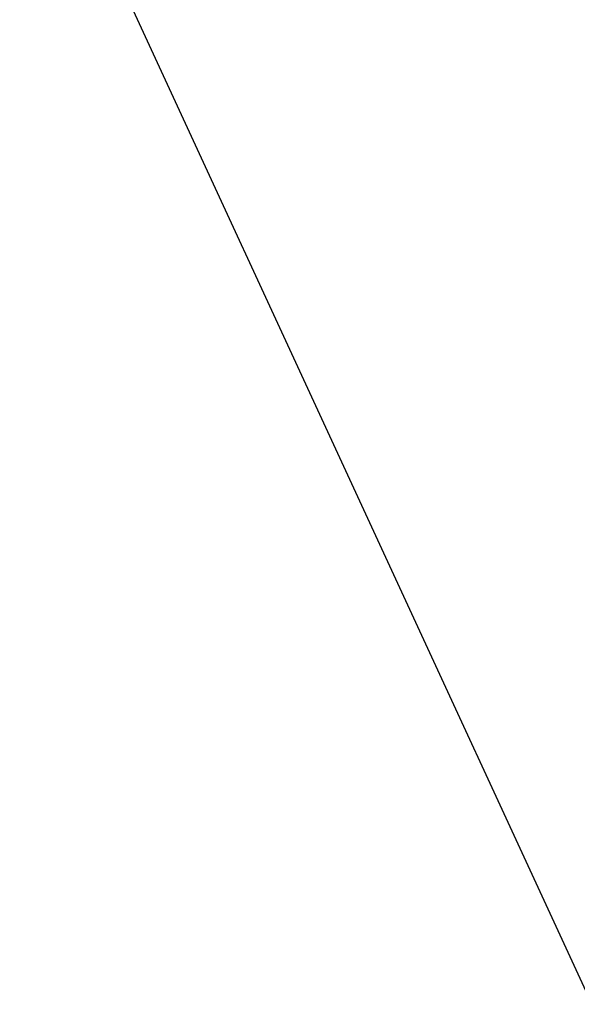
# Model space of a CAD drawing. Extents: x 0 to 370488, y 0 to 4202825.
# Tile 17 of 256: x 360198.395 to 360198.517, y 4200473.88 to 4200474.095. Entities that reach past the tile are written whole.
import ezdxf

# ---------------------------------------------------------------- set-up
doc = ezdxf.new("R2010")
doc.units = 0
doc.header["$LTSCALE"] = 0.5
doc.header["$MEASUREMENT"] = 0
doc.layers.add('(032) Горизонтали утолщенные', color=32, linetype='Continuous', lineweight=30)

msp = doc.modelspace()

# ---------------------------------------------------------------- linework, layer by layer
at = {"layer": '(032) Горизонтали утолщенные', "color": 32}
msp.add_polyline3d([(360205.37, 4200491.68, 546), (360204.44, 4200490.86, 546), (360203.56, 4200489.96, 546), (360202.71, 4200488.95, 546), (360201.9, 4200487.84, 546), (360201.14, 4200486.63, 546), (360200.44, 4200485.35, 546), (360199.79, 4200484.05, 546), (360199.21, 4200482.75, 546), (360198.7, 4200481.51, 546), (360198.27, 4200480.37, 546), (360197.92, 4200479.37, 546), (360197.66, 4200478.53, 546), (360197.5, 4200477.81, 546), (360197.44, 4200477.15, 546), (360197.51, 4200476.49, 546), (360197.7, 4200475.76, 546), (360198.04, 4200474.92, 546), (360198.52, 4200473.88, 546)], dxfattribs=at)
msp.add_polyline3d([(360205.37, 4200491.68, 546), (360204.44, 4200490.86, 546), (360203.56, 4200489.96, 546), (360202.71, 4200488.95, 546), (360201.9, 4200487.84, 546), (360201.14, 4200486.63, 546), (360200.44, 4200485.35, 546), (360199.79, 4200484.05, 546), (360199.21, 4200482.75, 546), (360198.7, 4200481.51, 546), (360198.27, 4200480.37, 546), (360197.92, 4200479.37, 546), (360197.66, 4200478.53, 546), (360197.5, 4200477.81, 546), (360197.44, 4200477.15, 546), (360197.51, 4200476.49, 546), (360197.7, 4200475.76, 546), (360198.04, 4200474.92, 546), (360198.52, 4200473.88, 546)], dxfattribs=at)
msp.add_polyline3d([(360205.37, 4200491.68, 546), (360204.44, 4200490.86, 546), (360203.56, 4200489.96, 546), (360202.71, 4200488.95, 546), (360201.9, 4200487.84, 546), (360201.14, 4200486.63, 546), (360200.44, 4200485.35, 546), (360199.79, 4200484.05, 546), (360199.21, 4200482.75, 546), (360198.7, 4200481.51, 546), (360198.27, 4200480.37, 546), (360197.92, 4200479.37, 546), (360197.66, 4200478.53, 546), (360197.5, 4200477.81, 546), (360197.44, 4200477.15, 546), (360197.51, 4200476.49, 546), (360197.7, 4200475.76, 546), (360198.04, 4200474.92, 546), (360198.52, 4200473.88, 546)], dxfattribs=at)
msp.add_polyline3d([(360205.37, 4200491.68, 546), (360204.44, 4200490.86, 546), (360203.56, 4200489.96, 546), (360202.71, 4200488.95, 546), (360201.9, 4200487.84, 546), (360201.14, 4200486.63, 546), (360200.44, 4200485.35, 546), (360199.79, 4200484.05, 546), (360199.21, 4200482.75, 546), (360198.7, 4200481.51, 546), (360198.27, 4200480.37, 546), (360197.92, 4200479.37, 546), (360197.66, 4200478.53, 546), (360197.5, 4200477.81, 546), (360197.44, 4200477.15, 546), (360197.51, 4200476.49, 546), (360197.7, 4200475.76, 546), (360198.04, 4200474.92, 546), (360198.52, 4200473.88, 546)], dxfattribs=at)
msp.add_polyline3d([(360205.37, 4200491.68, 546), (360204.44, 4200490.86, 546), (360203.56, 4200489.96, 546), (360202.71, 4200488.95, 546), (360201.9, 4200487.84, 546), (360201.14, 4200486.63, 546), (360200.44, 4200485.35, 546), (360199.79, 4200484.05, 546), (360199.21, 4200482.75, 546), (360198.7, 4200481.51, 546), (360198.27, 4200480.37, 546), (360197.92, 4200479.37, 546), (360197.66, 4200478.53, 546), (360197.5, 4200477.81, 546), (360197.44, 4200477.15, 546), (360197.51, 4200476.49, 546), (360197.7, 4200475.76, 546), (360198.04, 4200474.92, 546), (360198.52, 4200473.88, 546)], dxfattribs=at)
msp.add_polyline3d([(360205.37, 4200491.68, 546), (360204.44, 4200490.86, 546), (360203.56, 4200489.96, 546), (360202.71, 4200488.95, 546), (360201.9, 4200487.84, 546), (360201.14, 4200486.63, 546), (360200.44, 4200485.35, 546), (360199.79, 4200484.05, 546), (360199.21, 4200482.75, 546), (360198.7, 4200481.51, 546), (360198.27, 4200480.37, 546), (360197.92, 4200479.37, 546), (360197.66, 4200478.53, 546), (360197.5, 4200477.81, 546), (360197.44, 4200477.15, 546), (360197.51, 4200476.49, 546), (360197.7, 4200475.76, 546), (360198.04, 4200474.92, 546), (360198.52, 4200473.88, 546)], dxfattribs=at)
msp.add_polyline3d([(360205.37, 4200491.68, 546), (360204.44, 4200490.86, 546), (360203.56, 4200489.96, 546), (360202.71, 4200488.95, 546), (360201.9, 4200487.84, 546), (360201.14, 4200486.63, 546), (360200.44, 4200485.35, 546), (360199.79, 4200484.05, 546), (360199.21, 4200482.75, 546), (360198.7, 4200481.51, 546), (360198.27, 4200480.37, 546), (360197.92, 4200479.37, 546), (360197.66, 4200478.53, 546), (360197.5, 4200477.81, 546), (360197.44, 4200477.15, 546), (360197.51, 4200476.49, 546), (360197.7, 4200475.76, 546), (360198.04, 4200474.92, 546), (360198.52, 4200473.88, 546)], dxfattribs=at)
msp.add_polyline3d([(360205.37, 4200491.68, 546), (360204.44, 4200490.86, 546), (360203.56, 4200489.96, 546), (360202.71, 4200488.95, 546), (360201.9, 4200487.84, 546), (360201.14, 4200486.63, 546), (360200.44, 4200485.35, 546), (360199.79, 4200484.05, 546), (360199.21, 4200482.75, 546), (360198.7, 4200481.51, 546), (360198.27, 4200480.37, 546), (360197.92, 4200479.37, 546), (360197.66, 4200478.53, 546), (360197.5, 4200477.81, 546), (360197.44, 4200477.15, 546), (360197.51, 4200476.49, 546), (360197.7, 4200475.76, 546), (360198.04, 4200474.92, 546), (360198.52, 4200473.88, 546)], dxfattribs=at)
msp.add_polyline3d([(360205.37, 4200491.68, 546), (360204.44, 4200490.86, 546), (360203.56, 4200489.96, 546), (360202.71, 4200488.95, 546), (360201.9, 4200487.84, 546), (360201.14, 4200486.63, 546), (360200.44, 4200485.35, 546), (360199.79, 4200484.05, 546), (360199.21, 4200482.75, 546), (360198.7, 4200481.51, 546), (360198.27, 4200480.37, 546), (360197.92, 4200479.37, 546), (360197.66, 4200478.53, 546), (360197.5, 4200477.81, 546), (360197.44, 4200477.15, 546), (360197.51, 4200476.49, 546), (360197.7, 4200475.76, 546), (360198.04, 4200474.92, 546), (360198.52, 4200473.88, 546)], dxfattribs=at)
msp.add_polyline3d([(360205.37, 4200491.68, 546), (360204.44, 4200490.86, 546), (360203.56, 4200489.96, 546), (360202.71, 4200488.95, 546), (360201.9, 4200487.84, 546), (360201.14, 4200486.63, 546), (360200.44, 4200485.35, 546), (360199.79, 4200484.05, 546), (360199.21, 4200482.75, 546), (360198.7, 4200481.51, 546), (360198.27, 4200480.37, 546), (360197.92, 4200479.37, 546), (360197.66, 4200478.53, 546), (360197.5, 4200477.81, 546), (360197.44, 4200477.15, 546), (360197.51, 4200476.49, 546), (360197.7, 4200475.76, 546), (360198.04, 4200474.92, 546), (360198.52, 4200473.88, 546)], dxfattribs=at)
msp.add_polyline3d([(360205.37, 4200491.68, 546), (360204.44, 4200490.86, 546), (360203.56, 4200489.96, 546), (360202.71, 4200488.95, 546), (360201.9, 4200487.84, 546), (360201.14, 4200486.63, 546), (360200.44, 4200485.35, 546), (360199.79, 4200484.05, 546), (360199.21, 4200482.75, 546), (360198.7, 4200481.51, 546), (360198.27, 4200480.37, 546), (360197.92, 4200479.37, 546), (360197.66, 4200478.53, 546), (360197.5, 4200477.81, 546), (360197.44, 4200477.15, 546), (360197.51, 4200476.49, 546), (360197.7, 4200475.76, 546), (360198.04, 4200474.92, 546), (360198.52, 4200473.88, 546)], dxfattribs=at)
msp.add_polyline3d([(360205.37, 4200491.68, 546), (360204.44, 4200490.86, 546), (360203.56, 4200489.96, 546), (360202.71, 4200488.95, 546), (360201.9, 4200487.84, 546), (360201.14, 4200486.63, 546), (360200.44, 4200485.35, 546), (360199.79, 4200484.05, 546), (360199.21, 4200482.75, 546), (360198.7, 4200481.51, 546), (360198.27, 4200480.37, 546), (360197.92, 4200479.37, 546), (360197.66, 4200478.53, 546), (360197.5, 4200477.81, 546), (360197.44, 4200477.15, 546), (360197.51, 4200476.49, 546), (360197.7, 4200475.76, 546), (360198.04, 4200474.92, 546), (360198.52, 4200473.88, 546)], dxfattribs=at)
msp.add_polyline3d([(360205.37, 4200491.68, 546), (360204.44, 4200490.86, 546), (360203.56, 4200489.96, 546), (360202.71, 4200488.95, 546), (360201.9, 4200487.84, 546), (360201.14, 4200486.63, 546), (360200.44, 4200485.35, 546), (360199.79, 4200484.05, 546), (360199.21, 4200482.75, 546), (360198.7, 4200481.51, 546), (360198.27, 4200480.37, 546), (360197.92, 4200479.37, 546), (360197.66, 4200478.53, 546), (360197.5, 4200477.81, 546), (360197.44, 4200477.15, 546), (360197.51, 4200476.49, 546), (360197.7, 4200475.76, 546), (360198.04, 4200474.92, 546), (360198.52, 4200473.88, 546)], dxfattribs=at)
msp.add_polyline3d([(360205.37, 4200491.68, 546), (360204.44, 4200490.86, 546), (360203.56, 4200489.96, 546), (360202.71, 4200488.95, 546), (360201.9, 4200487.84, 546), (360201.14, 4200486.63, 546), (360200.44, 4200485.35, 546), (360199.79, 4200484.05, 546), (360199.21, 4200482.75, 546), (360198.7, 4200481.51, 546), (360198.27, 4200480.37, 546), (360197.92, 4200479.37, 546), (360197.66, 4200478.53, 546), (360197.5, 4200477.81, 546), (360197.44, 4200477.15, 546), (360197.51, 4200476.49, 546), (360197.7, 4200475.76, 546), (360198.04, 4200474.92, 546), (360198.52, 4200473.88, 546)], dxfattribs=at)
msp.add_polyline3d([(360205.37, 4200491.68, 546), (360204.44, 4200490.86, 546), (360203.56, 4200489.96, 546), (360202.71, 4200488.95, 546), (360201.9, 4200487.84, 546), (360201.14, 4200486.63, 546), (360200.44, 4200485.35, 546), (360199.79, 4200484.05, 546), (360199.21, 4200482.75, 546), (360198.7, 4200481.51, 546), (360198.27, 4200480.37, 546), (360197.92, 4200479.37, 546), (360197.66, 4200478.53, 546), (360197.5, 4200477.81, 546), (360197.44, 4200477.15, 546), (360197.51, 4200476.49, 546), (360197.7, 4200475.76, 546), (360198.04, 4200474.92, 546), (360198.52, 4200473.88, 546)], dxfattribs=at)
msp.add_polyline3d([(360205.37, 4200491.68, 546), (360204.44, 4200490.86, 546), (360203.56, 4200489.96, 546), (360202.71, 4200488.95, 546), (360201.9, 4200487.84, 546), (360201.14, 4200486.63, 546), (360200.44, 4200485.35, 546), (360199.79, 4200484.05, 546), (360199.21, 4200482.75, 546), (360198.7, 4200481.51, 546), (360198.27, 4200480.37, 546), (360197.92, 4200479.37, 546), (360197.66, 4200478.53, 546), (360197.5, 4200477.81, 546), (360197.44, 4200477.15, 546), (360197.51, 4200476.49, 546), (360197.7, 4200475.76, 546), (360198.04, 4200474.92, 546), (360198.52, 4200473.88, 546)], dxfattribs=at)
msp.add_polyline3d([(360205.37, 4200491.68, 546), (360204.44, 4200490.86, 546), (360203.56, 4200489.96, 546), (360202.71, 4200488.95, 546), (360201.9, 4200487.84, 546), (360201.14, 4200486.63, 546), (360200.44, 4200485.35, 546), (360199.79, 4200484.05, 546), (360199.21, 4200482.75, 546), (360198.7, 4200481.51, 546), (360198.27, 4200480.37, 546), (360197.92, 4200479.37, 546), (360197.66, 4200478.53, 546), (360197.5, 4200477.81, 546), (360197.44, 4200477.15, 546), (360197.51, 4200476.49, 546), (360197.7, 4200475.76, 546), (360198.04, 4200474.92, 546), (360198.52, 4200473.88, 546)], dxfattribs=at)
msp.add_polyline3d([(360205.37, 4200491.68, 546), (360204.44, 4200490.86, 546), (360203.56, 4200489.96, 546), (360202.71, 4200488.95, 546), (360201.9, 4200487.84, 546), (360201.14, 4200486.63, 546), (360200.44, 4200485.35, 546), (360199.79, 4200484.05, 546), (360199.21, 4200482.75, 546), (360198.7, 4200481.51, 546), (360198.27, 4200480.37, 546), (360197.92, 4200479.37, 546), (360197.66, 4200478.53, 546), (360197.5, 4200477.81, 546), (360197.44, 4200477.15, 546), (360197.51, 4200476.49, 546), (360197.7, 4200475.76, 546), (360198.04, 4200474.92, 546), (360198.52, 4200473.88, 546)], dxfattribs=at)
msp.add_polyline3d([(360205.37, 4200491.68, 546), (360204.44, 4200490.86, 546), (360203.56, 4200489.96, 546), (360202.71, 4200488.95, 546), (360201.9, 4200487.84, 546), (360201.14, 4200486.63, 546), (360200.44, 4200485.35, 546), (360199.79, 4200484.05, 546), (360199.21, 4200482.75, 546), (360198.7, 4200481.51, 546), (360198.27, 4200480.37, 546), (360197.92, 4200479.37, 546), (360197.66, 4200478.53, 546), (360197.5, 4200477.81, 546), (360197.44, 4200477.15, 546), (360197.51, 4200476.49, 546), (360197.7, 4200475.76, 546), (360198.04, 4200474.92, 546), (360198.52, 4200473.88, 546)], dxfattribs=at)
msp.add_polyline3d([(360205.37, 4200491.68, 546), (360204.44, 4200490.86, 546), (360203.56, 4200489.96, 546), (360202.71, 4200488.95, 546), (360201.9, 4200487.84, 546), (360201.14, 4200486.63, 546), (360200.44, 4200485.35, 546), (360199.79, 4200484.05, 546), (360199.21, 4200482.75, 546), (360198.7, 4200481.51, 546), (360198.27, 4200480.37, 546), (360197.92, 4200479.37, 546), (360197.66, 4200478.53, 546), (360197.5, 4200477.81, 546), (360197.44, 4200477.15, 546), (360197.51, 4200476.49, 546), (360197.7, 4200475.76, 546), (360198.04, 4200474.92, 546), (360198.52, 4200473.88, 546)], dxfattribs=at)
msp.add_polyline3d([(360205.37, 4200491.68, 546), (360204.44, 4200490.86, 546), (360203.56, 4200489.96, 546), (360202.71, 4200488.95, 546), (360201.9, 4200487.84, 546), (360201.14, 4200486.63, 546), (360200.44, 4200485.35, 546), (360199.79, 4200484.05, 546), (360199.21, 4200482.75, 546), (360198.7, 4200481.51, 546), (360198.27, 4200480.37, 546), (360197.92, 4200479.37, 546), (360197.66, 4200478.53, 546), (360197.5, 4200477.81, 546), (360197.44, 4200477.15, 546), (360197.51, 4200476.49, 546), (360197.7, 4200475.76, 546), (360198.04, 4200474.92, 546), (360198.52, 4200473.88, 546)], dxfattribs=at)
msp.add_polyline3d([(360205.37, 4200491.68, 546), (360204.44, 4200490.86, 546), (360203.56, 4200489.96, 546), (360202.71, 4200488.95, 546), (360201.9, 4200487.84, 546), (360201.14, 4200486.63, 546), (360200.44, 4200485.35, 546), (360199.79, 4200484.05, 546), (360199.21, 4200482.75, 546), (360198.7, 4200481.51, 546), (360198.27, 4200480.37, 546), (360197.92, 4200479.37, 546), (360197.66, 4200478.53, 546), (360197.5, 4200477.81, 546), (360197.44, 4200477.15, 546), (360197.51, 4200476.49, 546), (360197.7, 4200475.76, 546), (360198.04, 4200474.92, 546), (360198.52, 4200473.88, 546)], dxfattribs=at)
msp.add_polyline3d([(360205.37, 4200491.68, 546), (360204.44, 4200490.86, 546), (360203.56, 4200489.96, 546), (360202.71, 4200488.95, 546), (360201.9, 4200487.84, 546), (360201.14, 4200486.63, 546), (360200.44, 4200485.35, 546), (360199.79, 4200484.05, 546), (360199.21, 4200482.75, 546), (360198.7, 4200481.51, 546), (360198.27, 4200480.37, 546), (360197.92, 4200479.37, 546), (360197.66, 4200478.53, 546), (360197.5, 4200477.81, 546), (360197.44, 4200477.15, 546), (360197.51, 4200476.49, 546), (360197.7, 4200475.76, 546), (360198.04, 4200474.92, 546), (360198.52, 4200473.88, 546)], dxfattribs=at)
msp.add_polyline3d([(360205.37, 4200491.68, 546), (360204.44, 4200490.86, 546), (360203.56, 4200489.96, 546), (360202.71, 4200488.95, 546), (360201.9, 4200487.84, 546), (360201.14, 4200486.63, 546), (360200.44, 4200485.35, 546), (360199.79, 4200484.05, 546), (360199.21, 4200482.75, 546), (360198.7, 4200481.51, 546), (360198.27, 4200480.37, 546), (360197.92, 4200479.37, 546), (360197.66, 4200478.53, 546), (360197.5, 4200477.81, 546), (360197.44, 4200477.15, 546), (360197.51, 4200476.49, 546), (360197.7, 4200475.76, 546), (360198.04, 4200474.92, 546), (360198.52, 4200473.88, 546)], dxfattribs=at)
msp.add_polyline3d([(360205.37, 4200491.68, 546), (360204.44, 4200490.86, 546), (360203.56, 4200489.96, 546), (360202.71, 4200488.95, 546), (360201.9, 4200487.84, 546), (360201.14, 4200486.63, 546), (360200.44, 4200485.35, 546), (360199.79, 4200484.05, 546), (360199.21, 4200482.75, 546), (360198.7, 4200481.51, 546), (360198.27, 4200480.37, 546), (360197.92, 4200479.37, 546), (360197.66, 4200478.53, 546), (360197.5, 4200477.81, 546), (360197.44, 4200477.15, 546), (360197.51, 4200476.49, 546), (360197.7, 4200475.76, 546), (360198.04, 4200474.92, 546), (360198.52, 4200473.88, 546)], dxfattribs=at)
msp.add_polyline3d([(360205.37, 4200491.68, 546), (360204.44, 4200490.86, 546), (360203.56, 4200489.96, 546), (360202.71, 4200488.95, 546), (360201.9, 4200487.84, 546), (360201.14, 4200486.63, 546), (360200.44, 4200485.35, 546), (360199.79, 4200484.05, 546), (360199.21, 4200482.75, 546), (360198.7, 4200481.51, 546), (360198.27, 4200480.37, 546), (360197.92, 4200479.37, 546), (360197.66, 4200478.53, 546), (360197.5, 4200477.81, 546), (360197.44, 4200477.15, 546), (360197.51, 4200476.49, 546), (360197.7, 4200475.76, 546), (360198.04, 4200474.92, 546), (360198.52, 4200473.88, 546)], dxfattribs=at)
msp.add_polyline3d([(360205.37, 4200491.68, 546), (360204.44, 4200490.86, 546), (360203.56, 4200489.96, 546), (360202.71, 4200488.95, 546), (360201.9, 4200487.84, 546), (360201.14, 4200486.63, 546), (360200.44, 4200485.35, 546), (360199.79, 4200484.05, 546), (360199.21, 4200482.75, 546), (360198.7, 4200481.51, 546), (360198.27, 4200480.37, 546), (360197.92, 4200479.37, 546), (360197.66, 4200478.53, 546), (360197.5, 4200477.81, 546), (360197.44, 4200477.15, 546), (360197.51, 4200476.49, 546), (360197.7, 4200475.76, 546), (360198.04, 4200474.92, 546), (360198.52, 4200473.88, 546)], dxfattribs=at)
msp.add_polyline3d([(360205.37, 4200491.68, 546), (360204.44, 4200490.86, 546), (360203.56, 4200489.96, 546), (360202.71, 4200488.95, 546), (360201.9, 4200487.84, 546), (360201.14, 4200486.63, 546), (360200.44, 4200485.35, 546), (360199.79, 4200484.05, 546), (360199.21, 4200482.75, 546), (360198.7, 4200481.51, 546), (360198.27, 4200480.37, 546), (360197.92, 4200479.37, 546), (360197.66, 4200478.53, 546), (360197.5, 4200477.81, 546), (360197.44, 4200477.15, 546), (360197.51, 4200476.49, 546), (360197.7, 4200475.76, 546), (360198.04, 4200474.92, 546), (360198.52, 4200473.88, 546)], dxfattribs=at)
msp.add_polyline3d([(360205.37, 4200491.68, 546), (360204.44, 4200490.86, 546), (360203.56, 4200489.96, 546), (360202.71, 4200488.95, 546), (360201.9, 4200487.84, 546), (360201.14, 4200486.63, 546), (360200.44, 4200485.35, 546), (360199.79, 4200484.05, 546), (360199.21, 4200482.75, 546), (360198.7, 4200481.51, 546), (360198.27, 4200480.37, 546), (360197.92, 4200479.37, 546), (360197.66, 4200478.53, 546), (360197.5, 4200477.81, 546), (360197.44, 4200477.15, 546), (360197.51, 4200476.49, 546), (360197.7, 4200475.76, 546), (360198.04, 4200474.92, 546), (360198.52, 4200473.88, 546)], dxfattribs=at)
msp.add_polyline3d([(360205.37, 4200491.68, 546), (360204.44, 4200490.86, 546), (360203.56, 4200489.96, 546), (360202.71, 4200488.95, 546), (360201.9, 4200487.84, 546), (360201.14, 4200486.63, 546), (360200.44, 4200485.35, 546), (360199.79, 4200484.05, 546), (360199.21, 4200482.75, 546), (360198.7, 4200481.51, 546), (360198.27, 4200480.37, 546), (360197.92, 4200479.37, 546), (360197.66, 4200478.53, 546), (360197.5, 4200477.81, 546), (360197.44, 4200477.15, 546), (360197.51, 4200476.49, 546), (360197.7, 4200475.76, 546), (360198.04, 4200474.92, 546), (360198.52, 4200473.88, 546)], dxfattribs=at)
msp.add_polyline3d([(360205.37, 4200491.68, 546), (360204.44, 4200490.86, 546), (360203.56, 4200489.96, 546), (360202.71, 4200488.95, 546), (360201.9, 4200487.84, 546), (360201.14, 4200486.63, 546), (360200.44, 4200485.35, 546), (360199.79, 4200484.05, 546), (360199.21, 4200482.75, 546), (360198.7, 4200481.51, 546), (360198.27, 4200480.37, 546), (360197.92, 4200479.37, 546), (360197.66, 4200478.53, 546), (360197.5, 4200477.81, 546), (360197.44, 4200477.15, 546), (360197.51, 4200476.49, 546), (360197.7, 4200475.76, 546), (360198.04, 4200474.92, 546), (360198.52, 4200473.88, 546)], dxfattribs=at)
msp.add_polyline3d([(360205.37, 4200491.68, 546), (360204.44, 4200490.86, 546), (360203.56, 4200489.96, 546), (360202.71, 4200488.95, 546), (360201.9, 4200487.84, 546), (360201.14, 4200486.63, 546), (360200.44, 4200485.35, 546), (360199.79, 4200484.05, 546), (360199.21, 4200482.75, 546), (360198.7, 4200481.51, 546), (360198.27, 4200480.37, 546), (360197.92, 4200479.37, 546), (360197.66, 4200478.53, 546), (360197.5, 4200477.81, 546), (360197.44, 4200477.15, 546), (360197.51, 4200476.49, 546), (360197.7, 4200475.76, 546), (360198.04, 4200474.92, 546), (360198.52, 4200473.88, 546)], dxfattribs=at)
msp.add_polyline3d([(360205.37, 4200491.68, 546), (360204.44, 4200490.86, 546), (360203.56, 4200489.96, 546), (360202.71, 4200488.95, 546), (360201.9, 4200487.84, 546), (360201.14, 4200486.63, 546), (360200.44, 4200485.35, 546), (360199.79, 4200484.05, 546), (360199.21, 4200482.75, 546), (360198.7, 4200481.51, 546), (360198.27, 4200480.37, 546), (360197.92, 4200479.37, 546), (360197.66, 4200478.53, 546), (360197.5, 4200477.81, 546), (360197.44, 4200477.15, 546), (360197.51, 4200476.49, 546), (360197.7, 4200475.76, 546), (360198.04, 4200474.92, 546), (360198.52, 4200473.88, 546)], dxfattribs=at)
msp.add_polyline3d([(360205.37, 4200491.68, 546), (360204.44, 4200490.86, 546), (360203.56, 4200489.96, 546), (360202.71, 4200488.95, 546), (360201.9, 4200487.84, 546), (360201.14, 4200486.63, 546), (360200.44, 4200485.35, 546), (360199.79, 4200484.05, 546), (360199.21, 4200482.75, 546), (360198.7, 4200481.51, 546), (360198.27, 4200480.37, 546), (360197.92, 4200479.37, 546), (360197.66, 4200478.53, 546), (360197.5, 4200477.81, 546), (360197.44, 4200477.15, 546), (360197.51, 4200476.49, 546), (360197.7, 4200475.76, 546), (360198.04, 4200474.92, 546), (360198.52, 4200473.88, 546)], dxfattribs=at)
msp.add_polyline3d([(360205.37, 4200491.68, 546), (360204.44, 4200490.86, 546), (360203.56, 4200489.96, 546), (360202.71, 4200488.95, 546), (360201.9, 4200487.84, 546), (360201.14, 4200486.63, 546), (360200.44, 4200485.35, 546), (360199.79, 4200484.05, 546), (360199.21, 4200482.75, 546), (360198.7, 4200481.51, 546), (360198.27, 4200480.37, 546), (360197.92, 4200479.37, 546), (360197.66, 4200478.53, 546), (360197.5, 4200477.81, 546), (360197.44, 4200477.15, 546), (360197.51, 4200476.49, 546), (360197.7, 4200475.76, 546), (360198.04, 4200474.92, 546), (360198.52, 4200473.88, 546)], dxfattribs=at)
msp.add_polyline3d([(360205.37, 4200491.68, 546), (360204.44, 4200490.86, 546), (360203.56, 4200489.96, 546), (360202.71, 4200488.95, 546), (360201.9, 4200487.84, 546), (360201.14, 4200486.63, 546), (360200.44, 4200485.35, 546), (360199.79, 4200484.05, 546), (360199.21, 4200482.75, 546), (360198.7, 4200481.51, 546), (360198.27, 4200480.37, 546), (360197.92, 4200479.37, 546), (360197.66, 4200478.53, 546), (360197.5, 4200477.81, 546), (360197.44, 4200477.15, 546), (360197.51, 4200476.49, 546), (360197.7, 4200475.76, 546), (360198.04, 4200474.92, 546), (360198.52, 4200473.88, 546)], dxfattribs=at)
msp.add_polyline3d([(360205.37, 4200491.68, 546), (360204.44, 4200490.86, 546), (360203.56, 4200489.96, 546), (360202.71, 4200488.95, 546), (360201.9, 4200487.84, 546), (360201.14, 4200486.63, 546), (360200.44, 4200485.35, 546), (360199.79, 4200484.05, 546), (360199.21, 4200482.75, 546), (360198.7, 4200481.51, 546), (360198.27, 4200480.37, 546), (360197.92, 4200479.37, 546), (360197.66, 4200478.53, 546), (360197.5, 4200477.81, 546), (360197.44, 4200477.15, 546), (360197.51, 4200476.49, 546), (360197.7, 4200475.76, 546), (360198.04, 4200474.92, 546), (360198.52, 4200473.88, 546)], dxfattribs=at)
msp.add_polyline3d([(360205.37, 4200491.68, 546), (360204.44, 4200490.86, 546), (360203.56, 4200489.96, 546), (360202.71, 4200488.95, 546), (360201.9, 4200487.84, 546), (360201.14, 4200486.63, 546), (360200.44, 4200485.35, 546), (360199.79, 4200484.05, 546), (360199.21, 4200482.75, 546), (360198.7, 4200481.51, 546), (360198.27, 4200480.37, 546), (360197.92, 4200479.37, 546), (360197.66, 4200478.53, 546), (360197.5, 4200477.81, 546), (360197.44, 4200477.15, 546), (360197.51, 4200476.49, 546), (360197.7, 4200475.76, 546), (360198.04, 4200474.92, 546), (360198.52, 4200473.88, 546)], dxfattribs=at)
msp.add_polyline3d([(360205.37, 4200491.68, 546), (360204.44, 4200490.86, 546), (360203.56, 4200489.96, 546), (360202.71, 4200488.95, 546), (360201.9, 4200487.84, 546), (360201.14, 4200486.63, 546), (360200.44, 4200485.35, 546), (360199.79, 4200484.05, 546), (360199.21, 4200482.75, 546), (360198.7, 4200481.51, 546), (360198.27, 4200480.37, 546), (360197.92, 4200479.37, 546), (360197.66, 4200478.53, 546), (360197.5, 4200477.81, 546), (360197.44, 4200477.15, 546), (360197.51, 4200476.49, 546), (360197.7, 4200475.76, 546), (360198.04, 4200474.92, 546), (360198.52, 4200473.88, 546)], dxfattribs=at)
msp.add_polyline3d([(360205.37, 4200491.68, 546), (360204.44, 4200490.86, 546), (360203.56, 4200489.96, 546), (360202.71, 4200488.95, 546), (360201.9, 4200487.84, 546), (360201.14, 4200486.63, 546), (360200.44, 4200485.35, 546), (360199.79, 4200484.05, 546), (360199.21, 4200482.75, 546), (360198.7, 4200481.51, 546), (360198.27, 4200480.37, 546), (360197.92, 4200479.37, 546), (360197.66, 4200478.53, 546), (360197.5, 4200477.81, 546), (360197.44, 4200477.15, 546), (360197.51, 4200476.49, 546), (360197.7, 4200475.76, 546), (360198.04, 4200474.92, 546), (360198.52, 4200473.88, 546)], dxfattribs=at)
msp.add_polyline3d([(360205.37, 4200491.68, 546), (360204.44, 4200490.86, 546), (360203.56, 4200489.96, 546), (360202.71, 4200488.95, 546), (360201.9, 4200487.84, 546), (360201.14, 4200486.63, 546), (360200.44, 4200485.35, 546), (360199.79, 4200484.05, 546), (360199.21, 4200482.75, 546), (360198.7, 4200481.51, 546), (360198.27, 4200480.37, 546), (360197.92, 4200479.37, 546), (360197.66, 4200478.53, 546), (360197.5, 4200477.81, 546), (360197.44, 4200477.15, 546), (360197.51, 4200476.49, 546), (360197.7, 4200475.76, 546), (360198.04, 4200474.92, 546), (360198.52, 4200473.88, 546)], dxfattribs=at)
msp.add_polyline3d([(360205.37, 4200491.68, 546), (360204.44, 4200490.86, 546), (360203.56, 4200489.96, 546), (360202.71, 4200488.95, 546), (360201.9, 4200487.84, 546), (360201.14, 4200486.63, 546), (360200.44, 4200485.35, 546), (360199.79, 4200484.05, 546), (360199.21, 4200482.75, 546), (360198.7, 4200481.51, 546), (360198.27, 4200480.37, 546), (360197.92, 4200479.37, 546), (360197.66, 4200478.53, 546), (360197.5, 4200477.81, 546), (360197.44, 4200477.15, 546), (360197.51, 4200476.49, 546), (360197.7, 4200475.76, 546), (360198.04, 4200474.92, 546), (360198.52, 4200473.88, 546)], dxfattribs=at)
msp.add_polyline3d([(360205.37, 4200491.68, 546), (360204.44, 4200490.86, 546), (360203.56, 4200489.96, 546), (360202.71, 4200488.95, 546), (360201.9, 4200487.84, 546), (360201.14, 4200486.63, 546), (360200.44, 4200485.35, 546), (360199.79, 4200484.05, 546), (360199.21, 4200482.75, 546), (360198.7, 4200481.51, 546), (360198.27, 4200480.37, 546), (360197.92, 4200479.37, 546), (360197.66, 4200478.53, 546), (360197.5, 4200477.81, 546), (360197.44, 4200477.15, 546), (360197.51, 4200476.49, 546), (360197.7, 4200475.76, 546), (360198.04, 4200474.92, 546), (360198.52, 4200473.88, 546)], dxfattribs=at)
msp.add_polyline3d([(360205.37, 4200491.68, 546), (360204.44, 4200490.86, 546), (360203.56, 4200489.96, 546), (360202.71, 4200488.95, 546), (360201.9, 4200487.84, 546), (360201.14, 4200486.63, 546), (360200.44, 4200485.35, 546), (360199.79, 4200484.05, 546), (360199.21, 4200482.75, 546), (360198.7, 4200481.51, 546), (360198.27, 4200480.37, 546), (360197.92, 4200479.37, 546), (360197.66, 4200478.53, 546), (360197.5, 4200477.81, 546), (360197.44, 4200477.15, 546), (360197.51, 4200476.49, 546), (360197.7, 4200475.76, 546), (360198.04, 4200474.92, 546), (360198.52, 4200473.88, 546)], dxfattribs=at)
msp.add_polyline3d([(360205.37, 4200491.68, 546), (360204.44, 4200490.86, 546), (360203.56, 4200489.96, 546), (360202.71, 4200488.95, 546), (360201.9, 4200487.84, 546), (360201.14, 4200486.63, 546), (360200.44, 4200485.35, 546), (360199.79, 4200484.05, 546), (360199.21, 4200482.75, 546), (360198.7, 4200481.51, 546), (360198.27, 4200480.37, 546), (360197.92, 4200479.37, 546), (360197.66, 4200478.53, 546), (360197.5, 4200477.81, 546), (360197.44, 4200477.15, 546), (360197.51, 4200476.49, 546), (360197.7, 4200475.76, 546), (360198.04, 4200474.92, 546), (360198.52, 4200473.88, 546)], dxfattribs=at)
msp.add_polyline3d([(360205.37, 4200491.68, 546), (360204.44, 4200490.86, 546), (360203.56, 4200489.96, 546), (360202.71, 4200488.95, 546), (360201.9, 4200487.84, 546), (360201.14, 4200486.63, 546), (360200.44, 4200485.35, 546), (360199.79, 4200484.05, 546), (360199.21, 4200482.75, 546), (360198.7, 4200481.51, 546), (360198.27, 4200480.37, 546), (360197.92, 4200479.37, 546), (360197.66, 4200478.53, 546), (360197.5, 4200477.81, 546), (360197.44, 4200477.15, 546), (360197.51, 4200476.49, 546), (360197.7, 4200475.76, 546), (360198.04, 4200474.92, 546), (360198.52, 4200473.88, 546)], dxfattribs=at)
msp.add_polyline3d([(360205.37, 4200491.68, 546), (360204.44, 4200490.86, 546), (360203.56, 4200489.96, 546), (360202.71, 4200488.95, 546), (360201.9, 4200487.84, 546), (360201.14, 4200486.63, 546), (360200.44, 4200485.35, 546), (360199.79, 4200484.05, 546), (360199.21, 4200482.75, 546), (360198.7, 4200481.51, 546), (360198.27, 4200480.37, 546), (360197.92, 4200479.37, 546), (360197.66, 4200478.53, 546), (360197.5, 4200477.81, 546), (360197.44, 4200477.15, 546), (360197.51, 4200476.49, 546), (360197.7, 4200475.76, 546), (360198.04, 4200474.92, 546), (360198.52, 4200473.88, 546)], dxfattribs=at)
msp.add_polyline3d([(360205.37, 4200491.68, 546), (360204.44, 4200490.86, 546), (360203.56, 4200489.96, 546), (360202.71, 4200488.95, 546), (360201.9, 4200487.84, 546), (360201.14, 4200486.63, 546), (360200.44, 4200485.35, 546), (360199.79, 4200484.05, 546), (360199.21, 4200482.75, 546), (360198.7, 4200481.51, 546), (360198.27, 4200480.37, 546), (360197.92, 4200479.37, 546), (360197.66, 4200478.53, 546), (360197.5, 4200477.81, 546), (360197.44, 4200477.15, 546), (360197.51, 4200476.49, 546), (360197.7, 4200475.76, 546), (360198.04, 4200474.92, 546), (360198.52, 4200473.88, 546)], dxfattribs=at)
msp.add_polyline3d([(360205.37, 4200491.68, 546), (360204.44, 4200490.86, 546), (360203.56, 4200489.96, 546), (360202.71, 4200488.95, 546), (360201.9, 4200487.84, 546), (360201.14, 4200486.63, 546), (360200.44, 4200485.35, 546), (360199.79, 4200484.05, 546), (360199.21, 4200482.75, 546), (360198.7, 4200481.51, 546), (360198.27, 4200480.37, 546), (360197.92, 4200479.37, 546), (360197.66, 4200478.53, 546), (360197.5, 4200477.81, 546), (360197.44, 4200477.15, 546), (360197.51, 4200476.49, 546), (360197.7, 4200475.76, 546), (360198.04, 4200474.92, 546), (360198.52, 4200473.88, 546)], dxfattribs=at)
msp.add_polyline3d([(360205.37, 4200491.68, 546), (360204.44, 4200490.86, 546), (360203.56, 4200489.96, 546), (360202.71, 4200488.95, 546), (360201.9, 4200487.84, 546), (360201.14, 4200486.63, 546), (360200.44, 4200485.35, 546), (360199.79, 4200484.05, 546), (360199.21, 4200482.75, 546), (360198.7, 4200481.51, 546), (360198.27, 4200480.37, 546), (360197.92, 4200479.37, 546), (360197.66, 4200478.53, 546), (360197.5, 4200477.81, 546), (360197.44, 4200477.15, 546), (360197.51, 4200476.49, 546), (360197.7, 4200475.76, 546), (360198.04, 4200474.92, 546), (360198.52, 4200473.88, 546)], dxfattribs=at)
msp.add_polyline3d([(360205.37, 4200491.68, 546), (360204.44, 4200490.86, 546), (360203.56, 4200489.96, 546), (360202.71, 4200488.95, 546), (360201.9, 4200487.84, 546), (360201.14, 4200486.63, 546), (360200.44, 4200485.35, 546), (360199.79, 4200484.05, 546), (360199.21, 4200482.75, 546), (360198.7, 4200481.51, 546), (360198.27, 4200480.37, 546), (360197.92, 4200479.37, 546), (360197.66, 4200478.53, 546), (360197.5, 4200477.81, 546), (360197.44, 4200477.15, 546), (360197.51, 4200476.49, 546), (360197.7, 4200475.76, 546), (360198.04, 4200474.92, 546), (360198.52, 4200473.88, 546)], dxfattribs=at)
msp.add_polyline3d([(360205.37, 4200491.68, 546), (360204.44, 4200490.86, 546), (360203.56, 4200489.96, 546), (360202.71, 4200488.95, 546), (360201.9, 4200487.84, 546), (360201.14, 4200486.63, 546), (360200.44, 4200485.35, 546), (360199.79, 4200484.05, 546), (360199.21, 4200482.75, 546), (360198.7, 4200481.51, 546), (360198.27, 4200480.37, 546), (360197.92, 4200479.37, 546), (360197.66, 4200478.53, 546), (360197.5, 4200477.81, 546), (360197.44, 4200477.15, 546), (360197.51, 4200476.49, 546), (360197.7, 4200475.76, 546), (360198.04, 4200474.92, 546), (360198.52, 4200473.88, 546)], dxfattribs=at)
msp.add_polyline3d([(360205.37, 4200491.68, 546), (360204.44, 4200490.86, 546), (360203.56, 4200489.96, 546), (360202.71, 4200488.95, 546), (360201.9, 4200487.84, 546), (360201.14, 4200486.63, 546), (360200.44, 4200485.35, 546), (360199.79, 4200484.05, 546), (360199.21, 4200482.75, 546), (360198.7, 4200481.51, 546), (360198.27, 4200480.37, 546), (360197.92, 4200479.37, 546), (360197.66, 4200478.53, 546), (360197.5, 4200477.81, 546), (360197.44, 4200477.15, 546), (360197.51, 4200476.49, 546), (360197.7, 4200475.76, 546), (360198.04, 4200474.92, 546), (360198.52, 4200473.88, 546)], dxfattribs=at)
msp.add_polyline3d([(360205.37, 4200491.68, 546), (360204.44, 4200490.86, 546), (360203.56, 4200489.96, 546), (360202.71, 4200488.95, 546), (360201.9, 4200487.84, 546), (360201.14, 4200486.63, 546), (360200.44, 4200485.35, 546), (360199.79, 4200484.05, 546), (360199.21, 4200482.75, 546), (360198.7, 4200481.51, 546), (360198.27, 4200480.37, 546), (360197.92, 4200479.37, 546), (360197.66, 4200478.53, 546), (360197.5, 4200477.81, 546), (360197.44, 4200477.15, 546), (360197.51, 4200476.49, 546), (360197.7, 4200475.76, 546), (360198.04, 4200474.92, 546), (360198.52, 4200473.88, 546)], dxfattribs=at)
msp.add_polyline3d([(360205.37, 4200491.68, 546), (360204.44, 4200490.86, 546), (360203.56, 4200489.96, 546), (360202.71, 4200488.95, 546), (360201.9, 4200487.84, 546), (360201.14, 4200486.63, 546), (360200.44, 4200485.35, 546), (360199.79, 4200484.05, 546), (360199.21, 4200482.75, 546), (360198.7, 4200481.51, 546), (360198.27, 4200480.37, 546), (360197.92, 4200479.37, 546), (360197.66, 4200478.53, 546), (360197.5, 4200477.81, 546), (360197.44, 4200477.15, 546), (360197.51, 4200476.49, 546), (360197.7, 4200475.76, 546), (360198.04, 4200474.92, 546), (360198.52, 4200473.88, 546)], dxfattribs=at)
msp.add_polyline3d([(360205.37, 4200491.68, 546), (360204.44, 4200490.86, 546), (360203.56, 4200489.96, 546), (360202.71, 4200488.95, 546), (360201.9, 4200487.84, 546), (360201.14, 4200486.63, 546), (360200.44, 4200485.35, 546), (360199.79, 4200484.05, 546), (360199.21, 4200482.75, 546), (360198.7, 4200481.51, 546), (360198.27, 4200480.37, 546), (360197.92, 4200479.37, 546), (360197.66, 4200478.53, 546), (360197.5, 4200477.81, 546), (360197.44, 4200477.15, 546), (360197.51, 4200476.49, 546), (360197.7, 4200475.76, 546), (360198.04, 4200474.92, 546), (360198.52, 4200473.88, 546)], dxfattribs=at)
msp.add_polyline3d([(360205.37, 4200491.68, 546), (360204.44, 4200490.86, 546), (360203.56, 4200489.96, 546), (360202.71, 4200488.95, 546), (360201.9, 4200487.84, 546), (360201.14, 4200486.63, 546), (360200.44, 4200485.35, 546), (360199.79, 4200484.05, 546), (360199.21, 4200482.75, 546), (360198.7, 4200481.51, 546), (360198.27, 4200480.37, 546), (360197.92, 4200479.37, 546), (360197.66, 4200478.53, 546), (360197.5, 4200477.81, 546), (360197.44, 4200477.15, 546), (360197.51, 4200476.49, 546), (360197.7, 4200475.76, 546), (360198.04, 4200474.92, 546), (360198.52, 4200473.88, 546)], dxfattribs=at)
msp.add_polyline3d([(360205.37, 4200491.68, 546), (360204.44, 4200490.86, 546), (360203.56, 4200489.96, 546), (360202.71, 4200488.95, 546), (360201.9, 4200487.84, 546), (360201.14, 4200486.63, 546), (360200.44, 4200485.35, 546), (360199.79, 4200484.05, 546), (360199.21, 4200482.75, 546), (360198.7, 4200481.51, 546), (360198.27, 4200480.37, 546), (360197.92, 4200479.37, 546), (360197.66, 4200478.53, 546), (360197.5, 4200477.81, 546), (360197.44, 4200477.15, 546), (360197.51, 4200476.49, 546), (360197.7, 4200475.76, 546), (360198.04, 4200474.92, 546), (360198.52, 4200473.88, 546)], dxfattribs=at)
msp.add_polyline3d([(360205.37, 4200491.68, 546), (360204.44, 4200490.86, 546), (360203.56, 4200489.96, 546), (360202.71, 4200488.95, 546), (360201.9, 4200487.84, 546), (360201.14, 4200486.63, 546), (360200.44, 4200485.35, 546), (360199.79, 4200484.05, 546), (360199.21, 4200482.75, 546), (360198.7, 4200481.51, 546), (360198.27, 4200480.37, 546), (360197.92, 4200479.37, 546), (360197.66, 4200478.53, 546), (360197.5, 4200477.81, 546), (360197.44, 4200477.15, 546), (360197.51, 4200476.49, 546), (360197.7, 4200475.76, 546), (360198.04, 4200474.92, 546), (360198.52, 4200473.88, 546)], dxfattribs=at)
msp.add_polyline3d([(360205.37, 4200491.68, 546), (360204.44, 4200490.86, 546), (360203.56, 4200489.96, 546), (360202.71, 4200488.95, 546), (360201.9, 4200487.84, 546), (360201.14, 4200486.63, 546), (360200.44, 4200485.35, 546), (360199.79, 4200484.05, 546), (360199.21, 4200482.75, 546), (360198.7, 4200481.51, 546), (360198.27, 4200480.37, 546), (360197.92, 4200479.37, 546), (360197.66, 4200478.53, 546), (360197.5, 4200477.81, 546), (360197.44, 4200477.15, 546), (360197.51, 4200476.49, 546), (360197.7, 4200475.76, 546), (360198.04, 4200474.92, 546), (360198.52, 4200473.88, 546)], dxfattribs=at)
msp.add_polyline3d([(360205.37, 4200491.68, 546), (360204.44, 4200490.86, 546), (360203.56, 4200489.96, 546), (360202.71, 4200488.95, 546), (360201.9, 4200487.84, 546), (360201.14, 4200486.63, 546), (360200.44, 4200485.35, 546), (360199.79, 4200484.05, 546), (360199.21, 4200482.75, 546), (360198.7, 4200481.51, 546), (360198.27, 4200480.37, 546), (360197.92, 4200479.37, 546), (360197.66, 4200478.53, 546), (360197.5, 4200477.81, 546), (360197.44, 4200477.15, 546), (360197.51, 4200476.49, 546), (360197.7, 4200475.76, 546), (360198.04, 4200474.92, 546), (360198.52, 4200473.88, 546)], dxfattribs=at)
msp.add_polyline3d([(360205.37, 4200491.68, 546), (360204.44, 4200490.86, 546), (360203.56, 4200489.96, 546), (360202.71, 4200488.95, 546), (360201.9, 4200487.84, 546), (360201.14, 4200486.63, 546), (360200.44, 4200485.35, 546), (360199.79, 4200484.05, 546), (360199.21, 4200482.75, 546), (360198.7, 4200481.51, 546), (360198.27, 4200480.37, 546), (360197.92, 4200479.37, 546), (360197.66, 4200478.53, 546), (360197.5, 4200477.81, 546), (360197.44, 4200477.15, 546), (360197.51, 4200476.49, 546), (360197.7, 4200475.76, 546), (360198.04, 4200474.92, 546), (360198.52, 4200473.88, 546)], dxfattribs=at)
msp.add_polyline3d([(360205.37, 4200491.68, 546), (360204.44, 4200490.86, 546), (360203.56, 4200489.96, 546), (360202.71, 4200488.95, 546), (360201.9, 4200487.84, 546), (360201.14, 4200486.63, 546), (360200.44, 4200485.35, 546), (360199.79, 4200484.05, 546), (360199.21, 4200482.75, 546), (360198.7, 4200481.51, 546), (360198.27, 4200480.37, 546), (360197.92, 4200479.37, 546), (360197.66, 4200478.53, 546), (360197.5, 4200477.81, 546), (360197.44, 4200477.15, 546), (360197.51, 4200476.49, 546), (360197.7, 4200475.76, 546), (360198.04, 4200474.92, 546), (360198.52, 4200473.88, 546)], dxfattribs=at)
msp.add_polyline3d([(360205.37, 4200491.68, 546), (360204.44, 4200490.86, 546), (360203.56, 4200489.96, 546), (360202.71, 4200488.95, 546), (360201.9, 4200487.84, 546), (360201.14, 4200486.63, 546), (360200.44, 4200485.35, 546), (360199.79, 4200484.05, 546), (360199.21, 4200482.75, 546), (360198.7, 4200481.51, 546), (360198.27, 4200480.37, 546), (360197.92, 4200479.37, 546), (360197.66, 4200478.53, 546), (360197.5, 4200477.81, 546), (360197.44, 4200477.15, 546), (360197.51, 4200476.49, 546), (360197.7, 4200475.76, 546), (360198.04, 4200474.92, 546), (360198.52, 4200473.88, 546)], dxfattribs=at)
msp.add_polyline3d([(360205.37, 4200491.68, 546), (360204.44, 4200490.86, 546), (360203.56, 4200489.96, 546), (360202.71, 4200488.95, 546), (360201.9, 4200487.84, 546), (360201.14, 4200486.63, 546), (360200.44, 4200485.35, 546), (360199.79, 4200484.05, 546), (360199.21, 4200482.75, 546), (360198.7, 4200481.51, 546), (360198.27, 4200480.37, 546), (360197.92, 4200479.37, 546), (360197.66, 4200478.53, 546), (360197.5, 4200477.81, 546), (360197.44, 4200477.15, 546), (360197.51, 4200476.49, 546), (360197.7, 4200475.76, 546), (360198.04, 4200474.92, 546), (360198.52, 4200473.88, 546)], dxfattribs=at)
msp.add_polyline3d([(360205.37, 4200491.68, 546), (360204.44, 4200490.86, 546), (360203.56, 4200489.96, 546), (360202.71, 4200488.95, 546), (360201.9, 4200487.84, 546), (360201.14, 4200486.63, 546), (360200.44, 4200485.35, 546), (360199.79, 4200484.05, 546), (360199.21, 4200482.75, 546), (360198.7, 4200481.51, 546), (360198.27, 4200480.37, 546), (360197.92, 4200479.37, 546), (360197.66, 4200478.53, 546), (360197.5, 4200477.81, 546), (360197.44, 4200477.15, 546), (360197.51, 4200476.49, 546), (360197.7, 4200475.76, 546), (360198.04, 4200474.92, 546), (360198.52, 4200473.88, 546)], dxfattribs=at)
msp.add_polyline3d([(360205.37, 4200491.68, 546), (360204.44, 4200490.86, 546), (360203.56, 4200489.96, 546), (360202.71, 4200488.95, 546), (360201.9, 4200487.84, 546), (360201.14, 4200486.63, 546), (360200.44, 4200485.35, 546), (360199.79, 4200484.05, 546), (360199.21, 4200482.75, 546), (360198.7, 4200481.51, 546), (360198.27, 4200480.37, 546), (360197.92, 4200479.37, 546), (360197.66, 4200478.53, 546), (360197.5, 4200477.81, 546), (360197.44, 4200477.15, 546), (360197.51, 4200476.49, 546), (360197.7, 4200475.76, 546), (360198.04, 4200474.92, 546), (360198.52, 4200473.88, 546)], dxfattribs=at)
msp.add_polyline3d([(360205.37, 4200491.68, 546), (360204.44, 4200490.86, 546), (360203.56, 4200489.96, 546), (360202.71, 4200488.95, 546), (360201.9, 4200487.84, 546), (360201.14, 4200486.63, 546), (360200.44, 4200485.35, 546), (360199.79, 4200484.05, 546), (360199.21, 4200482.75, 546), (360198.7, 4200481.51, 546), (360198.27, 4200480.37, 546), (360197.92, 4200479.37, 546), (360197.66, 4200478.53, 546), (360197.5, 4200477.81, 546), (360197.44, 4200477.15, 546), (360197.51, 4200476.49, 546), (360197.7, 4200475.76, 546), (360198.04, 4200474.92, 546), (360198.52, 4200473.88, 546)], dxfattribs=at)
msp.add_polyline3d([(360205.37, 4200491.68, 546), (360204.44, 4200490.86, 546), (360203.56, 4200489.96, 546), (360202.71, 4200488.95, 546), (360201.9, 4200487.84, 546), (360201.14, 4200486.63, 546), (360200.44, 4200485.35, 546), (360199.79, 4200484.05, 546), (360199.21, 4200482.75, 546), (360198.7, 4200481.51, 546), (360198.27, 4200480.37, 546), (360197.92, 4200479.37, 546), (360197.66, 4200478.53, 546), (360197.5, 4200477.81, 546), (360197.44, 4200477.15, 546), (360197.51, 4200476.49, 546), (360197.7, 4200475.76, 546), (360198.04, 4200474.92, 546), (360198.52, 4200473.88, 546)], dxfattribs=at)
msp.add_polyline3d([(360205.37, 4200491.68, 546), (360204.44, 4200490.86, 546), (360203.56, 4200489.96, 546), (360202.71, 4200488.95, 546), (360201.9, 4200487.84, 546), (360201.14, 4200486.63, 546), (360200.44, 4200485.35, 546), (360199.79, 4200484.05, 546), (360199.21, 4200482.75, 546), (360198.7, 4200481.51, 546), (360198.27, 4200480.37, 546), (360197.92, 4200479.37, 546), (360197.66, 4200478.53, 546), (360197.5, 4200477.81, 546), (360197.44, 4200477.15, 546), (360197.51, 4200476.49, 546), (360197.7, 4200475.76, 546), (360198.04, 4200474.92, 546), (360198.52, 4200473.88, 546)], dxfattribs=at)
msp.add_polyline3d([(360205.37, 4200491.68, 546), (360204.44, 4200490.86, 546), (360203.56, 4200489.96, 546), (360202.71, 4200488.95, 546), (360201.9, 4200487.84, 546), (360201.14, 4200486.63, 546), (360200.44, 4200485.35, 546), (360199.79, 4200484.05, 546), (360199.21, 4200482.75, 546), (360198.7, 4200481.51, 546), (360198.27, 4200480.37, 546), (360197.92, 4200479.37, 546), (360197.66, 4200478.53, 546), (360197.5, 4200477.81, 546), (360197.44, 4200477.15, 546), (360197.51, 4200476.49, 546), (360197.7, 4200475.76, 546), (360198.04, 4200474.92, 546), (360198.52, 4200473.88, 546)], dxfattribs=at)
msp.add_polyline3d([(360205.37, 4200491.68, 546), (360204.44, 4200490.86, 546), (360203.56, 4200489.96, 546), (360202.71, 4200488.95, 546), (360201.9, 4200487.84, 546), (360201.14, 4200486.63, 546), (360200.44, 4200485.35, 546), (360199.79, 4200484.05, 546), (360199.21, 4200482.75, 546), (360198.7, 4200481.51, 546), (360198.27, 4200480.37, 546), (360197.92, 4200479.37, 546), (360197.66, 4200478.53, 546), (360197.5, 4200477.81, 546), (360197.44, 4200477.15, 546), (360197.51, 4200476.49, 546), (360197.7, 4200475.76, 546), (360198.04, 4200474.92, 546), (360198.52, 4200473.88, 546)], dxfattribs=at)
msp.add_polyline3d([(360205.37, 4200491.68, 546), (360204.44, 4200490.86, 546), (360203.56, 4200489.96, 546), (360202.71, 4200488.95, 546), (360201.9, 4200487.84, 546), (360201.14, 4200486.63, 546), (360200.44, 4200485.35, 546), (360199.79, 4200484.05, 546), (360199.21, 4200482.75, 546), (360198.7, 4200481.51, 546), (360198.27, 4200480.37, 546), (360197.92, 4200479.37, 546), (360197.66, 4200478.53, 546), (360197.5, 4200477.81, 546), (360197.44, 4200477.15, 546), (360197.51, 4200476.49, 546), (360197.7, 4200475.76, 546), (360198.04, 4200474.92, 546), (360198.52, 4200473.88, 546)], dxfattribs=at)
msp.add_polyline3d([(360205.37, 4200491.68, 546), (360204.44, 4200490.86, 546), (360203.56, 4200489.96, 546), (360202.71, 4200488.95, 546), (360201.9, 4200487.84, 546), (360201.14, 4200486.63, 546), (360200.44, 4200485.35, 546), (360199.79, 4200484.05, 546), (360199.21, 4200482.75, 546), (360198.7, 4200481.51, 546), (360198.27, 4200480.37, 546), (360197.92, 4200479.37, 546), (360197.66, 4200478.53, 546), (360197.5, 4200477.81, 546), (360197.44, 4200477.15, 546), (360197.51, 4200476.49, 546), (360197.7, 4200475.76, 546), (360198.04, 4200474.92, 546), (360198.52, 4200473.88, 546)], dxfattribs=at)
msp.add_polyline3d([(360205.37, 4200491.68, 546), (360204.44, 4200490.86, 546), (360203.56, 4200489.96, 546), (360202.71, 4200488.95, 546), (360201.9, 4200487.84, 546), (360201.14, 4200486.63, 546), (360200.44, 4200485.35, 546), (360199.79, 4200484.05, 546), (360199.21, 4200482.75, 546), (360198.7, 4200481.51, 546), (360198.27, 4200480.37, 546), (360197.92, 4200479.37, 546), (360197.66, 4200478.53, 546), (360197.5, 4200477.81, 546), (360197.44, 4200477.15, 546), (360197.51, 4200476.49, 546), (360197.7, 4200475.76, 546), (360198.04, 4200474.92, 546), (360198.52, 4200473.88, 546)], dxfattribs=at)
msp.add_polyline3d([(360205.37, 4200491.68, 546), (360204.44, 4200490.86, 546), (360203.56, 4200489.96, 546), (360202.71, 4200488.95, 546), (360201.9, 4200487.84, 546), (360201.14, 4200486.63, 546), (360200.44, 4200485.35, 546), (360199.79, 4200484.05, 546), (360199.21, 4200482.75, 546), (360198.7, 4200481.51, 546), (360198.27, 4200480.37, 546), (360197.92, 4200479.37, 546), (360197.66, 4200478.53, 546), (360197.5, 4200477.81, 546), (360197.44, 4200477.15, 546), (360197.51, 4200476.49, 546), (360197.7, 4200475.76, 546), (360198.04, 4200474.92, 546), (360198.52, 4200473.88, 546)], dxfattribs=at)
msp.add_polyline3d([(360205.37, 4200491.68, 546), (360204.44, 4200490.86, 546), (360203.56, 4200489.96, 546), (360202.71, 4200488.95, 546), (360201.9, 4200487.84, 546), (360201.14, 4200486.63, 546), (360200.44, 4200485.35, 546), (360199.79, 4200484.05, 546), (360199.21, 4200482.75, 546), (360198.7, 4200481.51, 546), (360198.27, 4200480.37, 546), (360197.92, 4200479.37, 546), (360197.66, 4200478.53, 546), (360197.5, 4200477.81, 546), (360197.44, 4200477.15, 546), (360197.51, 4200476.49, 546), (360197.7, 4200475.76, 546), (360198.04, 4200474.92, 546), (360198.52, 4200473.88, 546)], dxfattribs=at)
msp.add_polyline3d([(360205.37, 4200491.68, 546), (360204.44, 4200490.86, 546), (360203.56, 4200489.96, 546), (360202.71, 4200488.95, 546), (360201.9, 4200487.84, 546), (360201.14, 4200486.63, 546), (360200.44, 4200485.35, 546), (360199.79, 4200484.05, 546), (360199.21, 4200482.75, 546), (360198.7, 4200481.51, 546), (360198.27, 4200480.37, 546), (360197.92, 4200479.37, 546), (360197.66, 4200478.53, 546), (360197.5, 4200477.81, 546), (360197.44, 4200477.15, 546), (360197.51, 4200476.49, 546), (360197.7, 4200475.76, 546), (360198.04, 4200474.92, 546), (360198.52, 4200473.88, 546)], dxfattribs=at)
msp.add_polyline3d([(360205.37, 4200491.68, 546), (360204.44, 4200490.86, 546), (360203.56, 4200489.96, 546), (360202.71, 4200488.95, 546), (360201.9, 4200487.84, 546), (360201.14, 4200486.63, 546), (360200.44, 4200485.35, 546), (360199.79, 4200484.05, 546), (360199.21, 4200482.75, 546), (360198.7, 4200481.51, 546), (360198.27, 4200480.37, 546), (360197.92, 4200479.37, 546), (360197.66, 4200478.53, 546), (360197.5, 4200477.81, 546), (360197.44, 4200477.15, 546), (360197.51, 4200476.49, 546), (360197.7, 4200475.76, 546), (360198.04, 4200474.92, 546), (360198.52, 4200473.88, 546)], dxfattribs=at)
msp.add_polyline3d([(360205.37, 4200491.68, 546), (360204.44, 4200490.86, 546), (360203.56, 4200489.96, 546), (360202.71, 4200488.95, 546), (360201.9, 4200487.84, 546), (360201.14, 4200486.63, 546), (360200.44, 4200485.35, 546), (360199.79, 4200484.05, 546), (360199.21, 4200482.75, 546), (360198.7, 4200481.51, 546), (360198.27, 4200480.37, 546), (360197.92, 4200479.37, 546), (360197.66, 4200478.53, 546), (360197.5, 4200477.81, 546), (360197.44, 4200477.15, 546), (360197.51, 4200476.49, 546), (360197.7, 4200475.76, 546), (360198.04, 4200474.92, 546), (360198.52, 4200473.88, 546)], dxfattribs=at)
msp.add_polyline3d([(360205.37, 4200491.68, 546), (360204.44, 4200490.86, 546), (360203.56, 4200489.96, 546), (360202.71, 4200488.95, 546), (360201.9, 4200487.84, 546), (360201.14, 4200486.63, 546), (360200.44, 4200485.35, 546), (360199.79, 4200484.05, 546), (360199.21, 4200482.75, 546), (360198.7, 4200481.51, 546), (360198.27, 4200480.37, 546), (360197.92, 4200479.37, 546), (360197.66, 4200478.53, 546), (360197.5, 4200477.81, 546), (360197.44, 4200477.15, 546), (360197.51, 4200476.49, 546), (360197.7, 4200475.76, 546), (360198.04, 4200474.92, 546), (360198.52, 4200473.88, 546)], dxfattribs=at)
msp.add_polyline3d([(360205.37, 4200491.68, 546), (360204.44, 4200490.86, 546), (360203.56, 4200489.96, 546), (360202.71, 4200488.95, 546), (360201.9, 4200487.84, 546), (360201.14, 4200486.63, 546), (360200.44, 4200485.35, 546), (360199.79, 4200484.05, 546), (360199.21, 4200482.75, 546), (360198.7, 4200481.51, 546), (360198.27, 4200480.37, 546), (360197.92, 4200479.37, 546), (360197.66, 4200478.53, 546), (360197.5, 4200477.81, 546), (360197.44, 4200477.15, 546), (360197.51, 4200476.49, 546), (360197.7, 4200475.76, 546), (360198.04, 4200474.92, 546), (360198.52, 4200473.88, 546)], dxfattribs=at)
msp.add_polyline3d([(360205.37, 4200491.68, 546), (360204.44, 4200490.86, 546), (360203.56, 4200489.96, 546), (360202.71, 4200488.95, 546), (360201.9, 4200487.84, 546), (360201.14, 4200486.63, 546), (360200.44, 4200485.35, 546), (360199.79, 4200484.05, 546), (360199.21, 4200482.75, 546), (360198.7, 4200481.51, 546), (360198.27, 4200480.37, 546), (360197.92, 4200479.37, 546), (360197.66, 4200478.53, 546), (360197.5, 4200477.81, 546), (360197.44, 4200477.15, 546), (360197.51, 4200476.49, 546), (360197.7, 4200475.76, 546), (360198.04, 4200474.92, 546), (360198.52, 4200473.88, 546)], dxfattribs=at)
msp.add_polyline3d([(360205.37, 4200491.68, 546), (360204.44, 4200490.86, 546), (360203.56, 4200489.96, 546), (360202.71, 4200488.95, 546), (360201.9, 4200487.84, 546), (360201.14, 4200486.63, 546), (360200.44, 4200485.35, 546), (360199.79, 4200484.05, 546), (360199.21, 4200482.75, 546), (360198.7, 4200481.51, 546), (360198.27, 4200480.37, 546), (360197.92, 4200479.37, 546), (360197.66, 4200478.53, 546), (360197.5, 4200477.81, 546), (360197.44, 4200477.15, 546), (360197.51, 4200476.49, 546), (360197.7, 4200475.76, 546), (360198.04, 4200474.92, 546), (360198.52, 4200473.88, 546)], dxfattribs=at)
msp.add_polyline3d([(360205.37, 4200491.68, 546), (360204.44, 4200490.86, 546), (360203.56, 4200489.96, 546), (360202.71, 4200488.95, 546), (360201.9, 4200487.84, 546), (360201.14, 4200486.63, 546), (360200.44, 4200485.35, 546), (360199.79, 4200484.05, 546), (360199.21, 4200482.75, 546), (360198.7, 4200481.51, 546), (360198.27, 4200480.37, 546), (360197.92, 4200479.37, 546), (360197.66, 4200478.53, 546), (360197.5, 4200477.81, 546), (360197.44, 4200477.15, 546), (360197.51, 4200476.49, 546), (360197.7, 4200475.76, 546), (360198.04, 4200474.92, 546), (360198.52, 4200473.88, 546)], dxfattribs=at)
msp.add_polyline3d([(360205.37, 4200491.68, 546), (360204.44, 4200490.86, 546), (360203.56, 4200489.96, 546), (360202.71, 4200488.95, 546), (360201.9, 4200487.84, 546), (360201.14, 4200486.63, 546), (360200.44, 4200485.35, 546), (360199.79, 4200484.05, 546), (360199.21, 4200482.75, 546), (360198.7, 4200481.51, 546), (360198.27, 4200480.37, 546), (360197.92, 4200479.37, 546), (360197.66, 4200478.53, 546), (360197.5, 4200477.81, 546), (360197.44, 4200477.15, 546), (360197.51, 4200476.49, 546), (360197.7, 4200475.76, 546), (360198.04, 4200474.92, 546), (360198.52, 4200473.88, 546)], dxfattribs=at)
msp.add_polyline3d([(360205.37, 4200491.68, 546), (360204.44, 4200490.86, 546), (360203.56, 4200489.96, 546), (360202.71, 4200488.95, 546), (360201.9, 4200487.84, 546), (360201.14, 4200486.63, 546), (360200.44, 4200485.35, 546), (360199.79, 4200484.05, 546), (360199.21, 4200482.75, 546), (360198.7, 4200481.51, 546), (360198.27, 4200480.37, 546), (360197.92, 4200479.37, 546), (360197.66, 4200478.53, 546), (360197.5, 4200477.81, 546), (360197.44, 4200477.15, 546), (360197.51, 4200476.49, 546), (360197.7, 4200475.76, 546), (360198.04, 4200474.92, 546), (360198.52, 4200473.88, 546)], dxfattribs=at)

doc.saveas('drawing.dxf')
